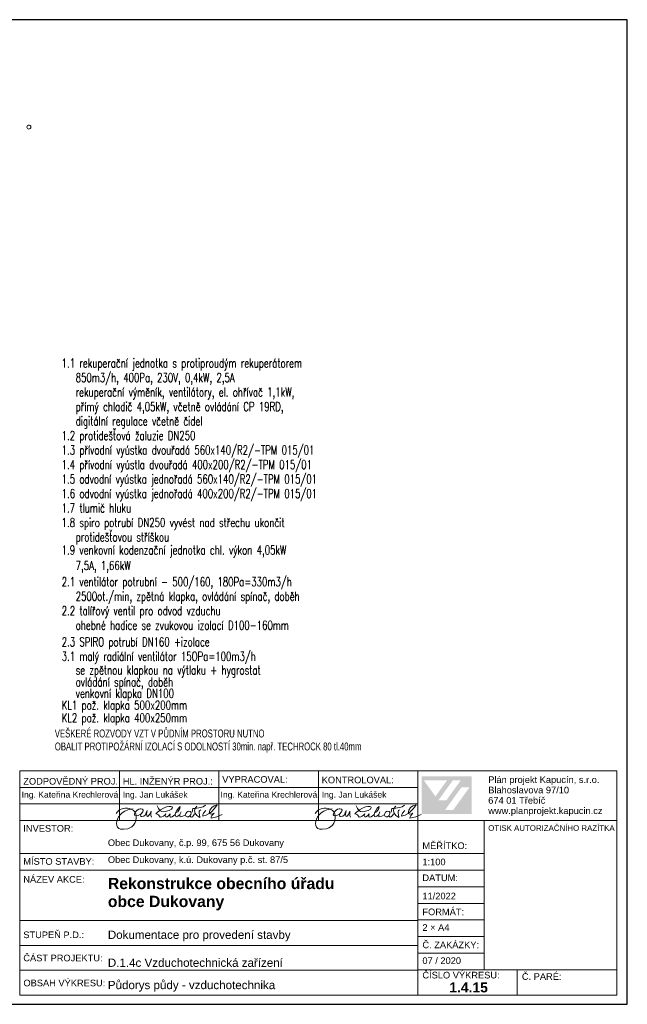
# Model space of a CAD drawing. Header units: millimetres. Extents: x 28262 to 240133, y -152087 to 56534.
# Tile 62 of 107: x 219449 to 237775, y -87529 to -57829. Entities that reach past the tile are written whole.
import ezdxf

# ---------------------------------------------------------------- set-up
doc = ezdxf.new("R2010")
doc.units = ezdxf.units.MM
doc.header["$MEASUREMENT"] = 0
doc.layers.get('0').update_dxf_attribs({"lineweight": 9})
for name, color, linetype, lineweight in [('--písmo', 7, 'Continuous', 25), ('--tabulka', 7, 'Continuous', 20), ('--VZT POPIS', 7, 'Continuous', 25), ('--VZT_POPIS', 7, 'Continuous', 25), ('9._POHLED ZÁPADNÍ_1_TZB - elektroinstalace', 7, 'Continuous', 9)]:
    doc.layers.add(name, color=color, linetype=linetype, lineweight=lineweight)
doc.styles.add('GENERATED_STYLE_1', font='arial.ttf')
doc.styles.add('GENERATED_STYLE_2', font='arialbd.ttf')
doc.styles.add('styl5', font='arial.ttf', dxfattribs={"width": 0.7, "height": 220})
doc.styles.add('styl6', font='romans.shx', dxfattribs={"width": 0.7, "height": 200})

msp = doc.modelspace()

# ---------------------------------------------------------------- hatches: boundary and pattern name
at = {"linetype": 'Continuous', "lineweight": 25}
h = msp.add_hatch(color=1, dxfattribs=at)
h.paths.add_polyline_path([(231571, -80655), (233079, -80655), (233079, -81793), (231571, -81793)])
h.paths.add_polyline_path([(231641, -80776), (231989, -81258), (232336, -80777)], flags=0)
h.paths.add_polyline_path([(232751, -80775), (232511, -80775), (232074, -81380), (232314, -81381)], flags=0)
h.paths.add_polyline_path([(233019, -80980), (232774, -80980), (232280, -81665), (232525, -81665)], flags=0)

# ---------------------------------------------------------------- linework, layer by layer
at = {"layer": '--písmo'}
for p, q in [((237775, -57829), (195775, -57829)), ((237775, -87529), (237775, -57829)), ((195775, -87529), (237775, -87529))]:
    msp.add_line(p, q, dxfattribs=at)
at = {"layer": '--tabulka', "linetype": 'Continuous'}
for p, q in [((219458, -80484), (237458, -80484)), ((219458, -80484), (219458, -87251)), ((222458, -80484), (222458, -81984)), ((225458, -80484), (225458, -81984)), ((228458, -80484), (228458, -81984)), ((231458, -86484), (231458, -80484)), ((237458, -86484), (237458, -80484)), ((219458, -80984), (222458, -80984)), ((222458, -80984), (231458, -80984)), ((219458, -81484), (231458, -81484)), ((219458, -81984), (237458, -81984)), ((233458, -86484), (233458, -81984)), ((219458, -82984), (233458, -82984)), ((219458, -83484), (233458, -83484)), ((231458, -83984), (233458, -83984)), ((231458, -84484), (233458, -84484)), ((231458, -85001), (219458, -85001)), ((231458, -84984), (233458, -84984)), ((231458, -85484), (233458, -85484)), ((219458, -85751), (231458, -85751)), ((231458, -85984), (233458, -85984)), ((219458, -86501), (231458, -86501)), ((231458, -86484), (237458, -86484)), ((231458, -86484), (231458, -87251)), ((234458, -87251), (234458, -86484)), ((237458, -87251), (237458, -86484)), ((219458, -87251), (231458, -87251)), ((231458, -87251), (237458, -87251))]:
    msp.add_line(p, q, dxfattribs=at)
at = {"layer": '--tabulka', "linetype": 'Continuous', "flags": 128}
for points in [[(222359, -81772), (222402, -81718), (222453, -81676), (222510, -81644), (222571, -81623), (222634, -81612), (222697, -81611), (222758, -81621), (222815, -81640)], [(222494, -82242), (222440, -82221), (222401, -82184), (222378, -82133), (222370, -82073), (222377, -82010), (222398, -81944), (222432, -81878), (222481, -81814), (222544, -81756), (222620, -81705), (222710, -81666), (222815, -81640)], [(222815, -81640), (222870, -81634)], [(222815, -81640), (222880, -81681), (222929, -81738), (222953, -81787), (222965, -81845)], [(222929, -81738), (222995, -81669), (223038, -81644), (223086, -81633)], [(223086, -81633), (223100, -81632), (223151, -81643), (223173, -81675), (223158, -81725), (223098, -81791)], [(223594, -81546), (223634, -81625), (223674, -81678)], [(223696, -81665), (223674, -81678)], [(223880, -81576), (223791, -81612), (223696, -81665)], [(223955, -81679), (224030, -81639), (224054, -81597), (224043, -81574), (224009, -81560), (223954, -81560), (223880, -81576)], [(224168, -81741), (224214, -81719), (224252, -81675), (224280, -81621), (224292, -81566)], [(224292, -81566), (224235, -81616), (224187, -81682)], [(224653, -81735), (224671, -81624), (224690, -81625), (224737, -81623)], [(224737, -81623), (224719, -81697), (224740, -81767), (224796, -81833), (224882, -81895)], [(224737, -81623), (224902, -81597), (224987, -81569), (225055, -81526)], [(224793, -81548), (224737, -81623)], [(224882, -81895), (224884, -81874), (224859, -81760), (224862, -81705), (224878, -81681), (224908, -81658)], [(225239, -81592), (225188, -81668), (225162, -81770)], [(225229, -81724), (225322, -81622), (225402, -81508)], [(225402, -81508), (225310, -81540), (225239, -81592)], [(228359, -81772), (228402, -81718), (228453, -81676), (228510, -81644), (228571, -81623), (228634, -81612), (228697, -81611), (228758, -81621), (228815, -81640)], [(228494, -82242), (228440, -82221), (228401, -82184), (228378, -82133), (228370, -82073), (228377, -82010), (228398, -81944), (228432, -81878), (228481, -81814), (228544, -81756), (228620, -81705), (228710, -81666), (228815, -81640)], [(228815, -81640), (228870, -81634)], [(228815, -81640), (228880, -81681), (228929, -81738), (228953, -81787), (228965, -81845)], [(228929, -81738), (228995, -81669), (229038, -81644), (229086, -81633)], [(229086, -81633), (229100, -81632), (229151, -81643), (229173, -81675), (229158, -81725), (229098, -81791)], [(229594, -81546), (229634, -81625), (229674, -81678)], [(229696, -81665), (229674, -81678)], [(229880, -81576), (229791, -81612), (229696, -81665)], [(229955, -81679), (230030, -81639), (230054, -81597), (230043, -81574), (230009, -81560), (229954, -81560), (229880, -81576)], [(230168, -81741), (230214, -81719), (230252, -81675), (230280, -81621), (230292, -81566)], [(230292, -81566), (230235, -81616), (230187, -81682)], [(230653, -81735), (230671, -81624), (230690, -81625), (230737, -81623)], [(230737, -81623), (230719, -81697), (230740, -81767), (230796, -81833), (230882, -81895)], [(230737, -81623), (230902, -81597), (230987, -81569), (231055, -81526)], [(230793, -81548), (230737, -81623)], [(230882, -81895), (230884, -81874), (230859, -81760), (230862, -81705), (230878, -81681), (230908, -81658)], [(231239, -81592), (231188, -81668), (231162, -81770)], [(231229, -81724), (231322, -81622), (231402, -81508)], [(231402, -81508), (231310, -81540), (231239, -81592)], [(222965, -81907), (222950, -81992), (222920, -82065), (222879, -82124), (222828, -82171), (222769, -82206), (222707, -82231), (222576, -82250), (222494, -82242)], [(222965, -81845), (222925, -81838), (222908, -81815), (222910, -81779), (222929, -81738)], [(223094, -81798), (223019, -81832), (222965, -81845)], [(222965, -81845), (222965, -81907)], [(223094, -81798), (223092, -81816), (223100, -81852), (223111, -81865), (223128, -81868)], [(223098, -81791), (223094, -81798)], [(223098, -81797), (223094, -81798)], [(223128, -81868), (223194, -81853), (223233, -81820)], [(223233, -81820), (223294, -81686)], [(223294, -81686), (223276, -81798), (223290, -81855), (223306, -81863), (223325, -81857), (223369, -81807), (223411, -81704)], [(223411, -81704), (223403, -81783), (223408, -81836), (223426, -81880)], [(223674, -81678), (223603, -81731), (223556, -81779)], [(223556, -81779), (223600, -81790), (223634, -81812)], [(223634, -81812), (223685, -81885)], [(223674, -81678), (223732, -81715), (223796, -81722), (223955, -81679)], [(223685, -81885), (223738, -81874), (223783, -81854)], [(223783, -81854), (223822, -81824), (223855, -81785)], [(223855, -81785), (223838, -81836), (223854, -81869), (223893, -81874), (223942, -81846), (223988, -81783)], [(223988, -81783), (223977, -81842), (223983, -81869), (223998, -81881), (224045, -81872), (224129, -81817)], [(224187, -81682), (224152, -81752), (224136, -81815)], [(224136, -81815), (224155, -81859), (224182, -81872), (224222, -81858), (224273, -81817)], [(224315, -81720), (224280, -81807), (224277, -81845), (224284, -81871)], [(224284, -81871), (224370, -81857)], [(224370, -81857), (224445, -81815)], [(224594, -81715), (224553, -81702), (224517, -81712), (224486, -81738), (224464, -81774), (224454, -81813)], [(224454, -81813), (224454, -81820), (224467, -81859), (224499, -81874), (224539, -81869), (224578, -81846)], [(224578, -81846), (224607, -81805), (224617, -81762), (224611, -81735), (224594, -81715)], [(224721, -81782), (224691, -81834), (224657, -81872), (224620, -81880), (224578, -81846)], [(225067, -81678), (224993, -81763), (224975, -81807), (224968, -81853)], [(224968, -81853), (225076, -81821), (225167, -81773)], [(225162, -81770), (225167, -81773)], [(225167, -81773), (225229, -81724)], [(225167, -81773), (225220, -81790), (225264, -81782), (225310, -81763)], [(225219, -81917), (225393, -81877), (225559, -81806)], [(225247, -81830), (225227, -81871), (225219, -81917)], [(225310, -81763), (225247, -81830)], [(228965, -81907), (228950, -81992), (228920, -82065), (228879, -82124), (228828, -82171), (228769, -82206), (228707, -82231), (228576, -82250), (228494, -82242)], [(228965, -81845), (228925, -81838), (228908, -81815), (228910, -81779), (228929, -81738)], [(229094, -81798), (229019, -81832), (228965, -81845)], [(228965, -81845), (228965, -81907)], [(229094, -81798), (229092, -81816), (229100, -81852), (229111, -81865), (229128, -81868)], [(229098, -81791), (229094, -81798)], [(229098, -81797), (229094, -81798)], [(229128, -81868), (229194, -81853), (229233, -81820)], [(229233, -81820), (229294, -81686)], [(229294, -81686), (229276, -81798), (229290, -81855), (229306, -81863), (229325, -81857), (229369, -81807), (229411, -81704)], [(229411, -81704), (229403, -81783), (229408, -81836), (229426, -81880)], [(229674, -81678), (229603, -81731), (229556, -81779)], [(229556, -81779), (229600, -81790), (229634, -81812)], [(229634, -81812), (229685, -81885)], [(229674, -81678), (229732, -81715), (229796, -81722), (229955, -81679)], [(229685, -81885), (229738, -81874), (229783, -81854)], [(229783, -81854), (229822, -81824), (229855, -81785)], [(229855, -81785), (229838, -81836), (229854, -81869), (229893, -81874), (229942, -81846), (229988, -81783)], [(229988, -81783), (229977, -81842), (229983, -81869), (229998, -81881), (230045, -81872), (230129, -81817)], [(230187, -81682), (230152, -81752), (230136, -81815)], [(230136, -81815), (230155, -81859), (230182, -81872), (230222, -81858), (230273, -81817)], [(230315, -81720), (230280, -81807), (230277, -81845), (230284, -81871)], [(230284, -81871), (230370, -81857)], [(230370, -81857), (230445, -81815)], [(230594, -81715), (230553, -81702), (230517, -81712), (230486, -81738), (230464, -81774), (230454, -81813)], [(230454, -81813), (230454, -81820), (230467, -81859), (230499, -81874), (230539, -81869), (230578, -81846)], [(230578, -81846), (230607, -81805), (230617, -81762), (230611, -81735), (230594, -81715)], [(230721, -81782), (230691, -81834), (230657, -81872), (230620, -81880), (230578, -81846)], [(231067, -81678), (230993, -81763), (230975, -81807), (230968, -81853)], [(230968, -81853), (231076, -81821), (231167, -81773)], [(231162, -81770), (231167, -81773)], [(231167, -81773), (231229, -81724)], [(231167, -81773), (231220, -81790), (231264, -81782), (231310, -81763)], [(231219, -81917), (231393, -81877), (231559, -81806)], [(231247, -81830), (231227, -81871), (231219, -81917)], [(231310, -81763), (231247, -81830)]]:
    msp.add_lwpolyline(points, dxfattribs=at)
at = {"layer": '9._POHLED ZÁPADNÍ_1_TZB - elektroinstalace', "linetype": 'Continuous'}
for start, end in [(90, 180), (180, 270), (0, 90), (270, 0)]:
    msp.add_arc((219725, -61066), 60, start, end, dxfattribs=at)

# ---------------------------------------------------------------- texts
at = {"layer": '--tabulka', "linetype": 'Continuous'}
for s, insert, char_height, attachment_point, style in [('\\A1;{\\fArial|b0|i0|c238|p38;ZODPOVĚDNÝ PROJ.:}', (219558, -80904), 200, 7, 'GENERATED_STYLE_1'), ('\\A1;{\\fArial|b0|i0|c238|p38;HL. INŽENÝR PROJ.:}', (222558, -80904), 200, 7, 'GENERATED_STYLE_1'), ('\\A1;{\\fArial|b0|i0|c238|p38;VYPRACOVAL:}', (225558, -80848), 200, 7, 'GENERATED_STYLE_1'), ('\\A1;{\\fArial|b0|i0|c238|p38;KONTROLOVAL:}', (228558, -80864), 200, 7, 'GENERATED_STYLE_1'), ('\\A1;Ing. Kateřina Krechlerová', (219507, -81231), 185, 4, 'GENERATED_STYLE_1'), ('\\A1;{\\fArial|b0|i0|c238|p38;Ing. Jan Lukášek}', (222558, -81231), 185, 4, 'GENERATED_STYLE_1'), ('\\A1;Ing. Kateřina Krechlerová', (225507, -81231), 185, 4, 'GENERATED_STYLE_1'), ('\\A1;{\\fArial|b0|i0|c238|p38;Ing. Jan Lukášek}', (228558, -81231), 185, 4, 'GENERATED_STYLE_1'), ('\\A1;{\\fArial|b0|i0|c238|p38;INVESTOR:}', (219558, -82224), 200, 4, 'GENERATED_STYLE_1'), ('\\A1;{\\fArial|b0|i0|c238|p38;OTISK AUTORIZAČNÍHO RAZÍTKA}', (233580, -82213), 170, 4, 'GENERATED_STYLE_1'), ('\\A1;Obec Dukovany, č.p. 99, 675 56 Dukovany', (222108, -82685), 200, 4, 'GENERATED_STYLE_1'), ('\\A1;{\\fArial|b0|i0|c238|p38;MĚŘÍTKO:}', (231595, -82746), 200, 4, 'GENERATED_STYLE_1'), ('\\A1;{\\fArial|b0|i0|c238|p38;MÍSTO STAVBY:}', (219558, -83221), 200, 4, 'GENERATED_STYLE_1'), ('\\A1;Obec Dukovany, k.ú. Dukovany p.č. st. 87/5', (222108, -83197), 200, 4, 'GENERATED_STYLE_1'), ('\\A1;{\\fArial|b0|i0|c238|p38;1:100}', (231595, -83337), 200, 7, 'GENERATED_STYLE_1'), ('\\A1;{\\fArial|b0|i0|c238|p38;NÁZEV AKCE:}', (219558, -83762), 200, 4, 'GENERATED_STYLE_1'), ('\\A1;{\\fArial|b0|i0|c238|p38;DATUM:}', (231595, -83714), 200, 4, 'GENERATED_STYLE_1'), ('\\A1;11/2022', (231595, -84265), 200, 4, 'GENERATED_STYLE_1'), ('\\A1;{\\fArial|b0|i0|c238|p38;FORMÁT:}', (231595, -84742), 200, 4, 'GENERATED_STYLE_1'), ('\\A1;2 × A4', (231595, -85213), 200, 4, 'GENERATED_STYLE_1'), ('\\A1;{\\fArial|b0|i0|c238|p38;STUPEŇ P.D.:}', (219558, -85434), 200, 4, 'GENERATED_STYLE_1'), ('\\A1;Dokumentace pro provedení stavby', (222108, -85468), 250, 4, 'GENERATED_STYLE_1'), ('\\A1;{\\fArial|b0|i0|c238|p38;Č. ZAKÁZKY:}', (231595, -85738), 200, 4, 'GENERATED_STYLE_1'), ('\\A1;{\\fArial|b0|i0|c238|p38;ČÁST PROJEKTU:}', (219558, -86133), 200, 4, 'GENERATED_STYLE_1'), ('\\A1;D.1.4c Vzduchotechnická zařízení', (222108, -86402), 250, 7, 'GENERATED_STYLE_1'), ('\\A1;07 / 2020', (231595, -86213), 200, 4, 'GENERATED_STYLE_1'), ('\\A1;{\\fArial|b0|i0|c238|p38;OBSAH VÝKRESU:}', (219562, -86887), 200, 4, 'GENERATED_STYLE_1'), ('\\A1;{\\fArial|b0|i0|c238|p38;ČÍSLO VÝKRESU:}', (231595, -86650), 200, 4, 'GENERATED_STYLE_1'), ('\\A1;{\\fArial|b0|i0|c238|p38;Č. PARÉ:}', (234595, -86692), 200, 4, 'GENERATED_STYLE_1'), ('\\A1;Půdorys půdy - vzduchotechnika', (222108, -87147), 250, 7, 'GENERATED_STYLE_1'), ('\\A1;1.4.15', (232405, -87022), 300, 4, 'GENERATED_STYLE_2')]:
    msp.add_mtext(s, dxfattribs=dict(at, insert=insert, char_height=char_height, attachment_point=attachment_point, style=style))
at = {"layer": '--tabulka', "linetype": 'Continuous', "insert": (233580, -81851), "char_height": 200, "width": 3813.93, "attachment_point": 7, "line_spacing_factor": 0.937047, "style": 'GENERATED_STYLE_1'}
msp.add_mtext('\\A1;{\\fArial|b0|i0|c238|p38;Plán projekt Kapucín, s.r.o.\\P\\fArial|b0|i0|c238|p38;Blahoslavova 97/10\\P\\fArial|b0|i0|c238|p38;674 01 Třebíč\\P\\fArial|b0|i0|c238|p38;www.planprojekt.kapucin.cz}', dxfattribs=at)
at = {"layer": '--tabulka', "linetype": 'Continuous', "char_height": 340, "width": 8865.15, "attachment_point": 1, "style": 'GENERATED_STYLE_2'}
for s, insert in [('\\A1;Rekonstrukce obecního úřadu', (222108, -83714)), ('\\A1;obce Dukovany', (222108, -84255))]:
    msp.add_mtext(s, dxfattribs=dict(at, insert=insert))
at = {"layer": '--VZT POPIS', "style": 'styl5', "width": 0.7}
for s, p in [('VEŠKERÉ ROZVODY VZT V PŮDNÍM PROSTORU NUTNO', (220508, -79479)), ('OBALIT PROTIPOŽÁRNÍ IZOLACÍ S ODOLNOSTÍ 30min. např. TECHROCK 80 tl.40mm ', (220508, -79871))]:
    msp.add_text(s, height=239.06, dxfattribs=at).set_placement(p)
at = {"layer": '--VZT_POPIS', "style": 'styl6', "width": 0.7}
for s, p in [('1.1 rekuperační jednotka s protiproudým rekuperátorem ', (220715, -68323)), ('   850m3/h, 400Pa, 230V, 0,4kW, 2,5A', (220715, -68760)), ('   rekuperační výměník, ventilátory, el. ohřívač 1,1kW,', (220715, -69197)), ('   přímý chladič 4,05kW, včetně ovládání CP 19RD,', (220715, -69634)), ('   digitální regulace včetně čidel', (220715, -70071)), ('1.2 protidešťová žaluzie DN250', (220715, -70508)), ('1.3 přívodní vyústka dvouřadá 560x140/R2/-TPM 015/01', (220715, -70945)), ('1.4 přívodní vyústla dvouřadá 400x200/R2/-TPM 015/01', (220715, -71383)), ('1.5 odvodní vyústka jednořadá 560x140/R2/-TPM 015/01', (220715, -71820)), ('1.6 odvodní vyústka jednořadá 400x200/R2/-TPM 015/01', (220715, -72257)), ('1.7 tlumič hluku', (220715, -72694)), ('1.8 spiro potrubí DN250 vyvést nad střechu ukončit', (220715, -73131)), ('   protidešťovou stříškou', (220715, -73568)), ('1.9 venkovní kodenzační jednotka chl. výkon 4,05kW', (220715, -73959)), ('   7,5A, 1,66kW', (220715, -74428)), ('2.1 ventilátor potrubní - 500/160, 180Pa=330m3/h', (220715, -74919)), ('   2500ot./min, zpětná klapka, ovládání spínač, doběh', (220715, -75356)), ('2.2 talířový ventil pro odvod vzduchu', (220715, -75793)), ('   ohebné hadice se zvukovou izolací D100-160mm', (220715, -76230)), ('2.3 SPIRO potrubí DN160 +izolace', (220715, -76731)), ('3.1 malý radiální ventilátor 15OPa=100m3/h', (220715, -77168)), ('   se zpětnou klapkou na výtlaku + hygrostat', (220715, -77582)), ('   ovládání spínač, doběh', (220715, -77942)), ('   venkovní klapka DN100', (220715, -78283)), ('KL1 pož. klapka 500x200mm', (220715, -78640)), ('KL2 pož. klapka 400x250mm', (220715, -79023))]:
    msp.add_text(s, height=270, dxfattribs=at).set_placement(p)

doc.saveas('drawing.dxf')
